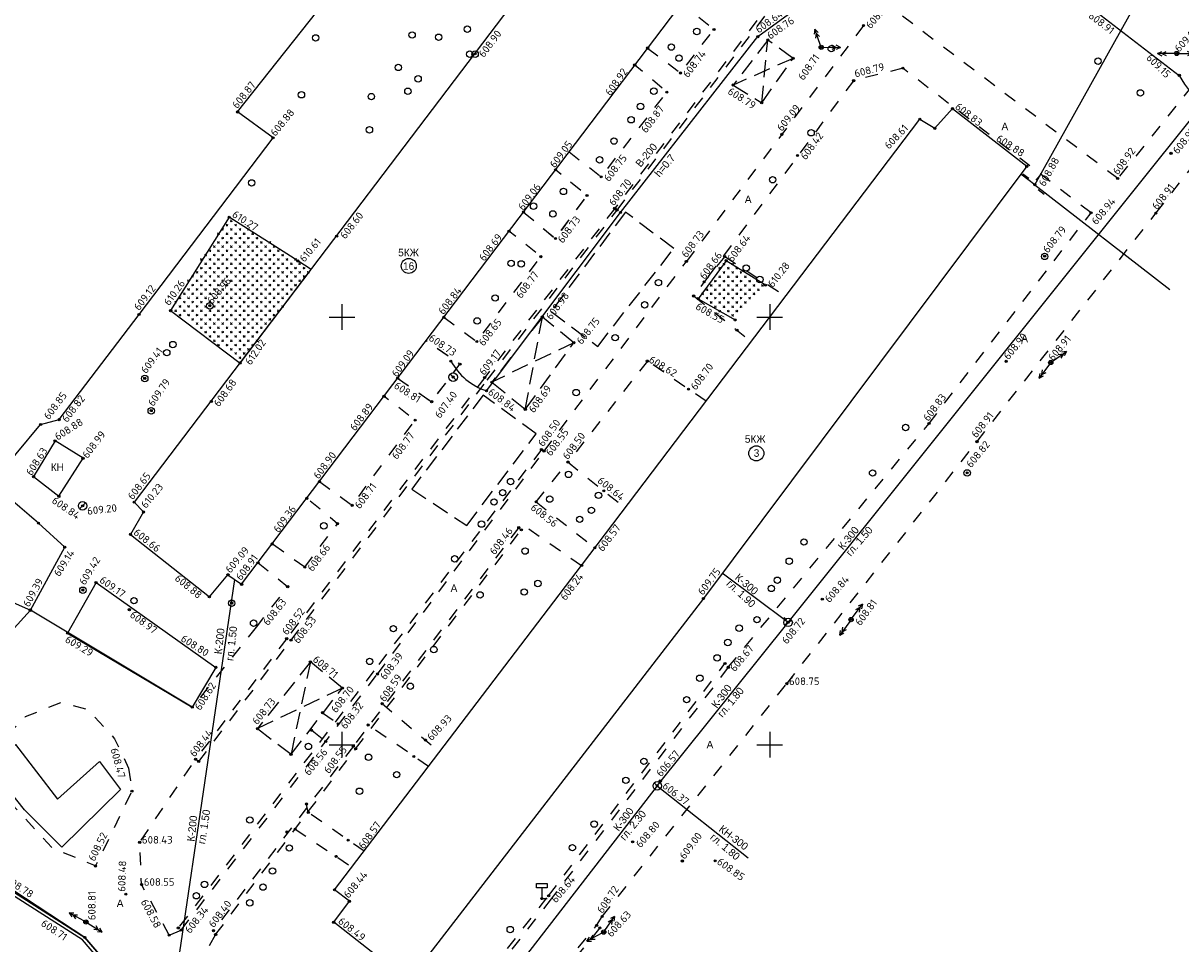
# Model space of a CAD drawing. Header units: metres. Extents: x 550378 to 551400, y 4595394 to 4596257.
# Tile 6 of 43: x 550513 to 550648, y 4595527 to 4595634. Entities that reach past the tile are written whole.
import ezdxf

# ---------------------------------------------------------------- set-up
doc = ezdxf.new("R2010")
doc.units = ezdxf.units.M
doc.header["$PDMODE"] = 32
doc.header["$PDSIZE"] = 0.25
doc.linetypes.add('Д_ТРОТ_ТРУБА', pattern=[3, 1.5, -1.5])
doc.linetypes.add('НАВЕС_ОПОРЫ', pattern=[3, 2, -1])
for name, color, linetype in [('(001) Сетка', 92, 'Continuous'), ('(003) Пункты', 7, 'Continuous'), ('(007) Здания', 7, 'Continuous'), ('(011) Колодцы', 7, 'Continuous'), ('(016) Кабель', 1, 'Continuous'), ('(017) Канализация', 32, 'KANALIS_K_1'), ('(020) Теплотрасса', 7, 'ИК_Теплотраса -------т--------'), ('(022) Возд. Линии', 7, 'Continuous'), ('(025) Дорога', 7, 'Continuous'), ('(026) Д_знаки', 7, 'Continuous'), ('(036) Растительность', 7, 'Continuous'), ('(038) Деревья', 7, 'Continuous'), ('daroga', 6, 'Continuous')]:
    doc.layers.add(name, color=color, linetype=linetype)
doc.styles.add('BM-431', font='txt')
doc.styles.add('D-431', font='txt')
doc.styles.add('P-131', font='txt')
doc.styles.add('S', font='txtwr', dxfattribs={"oblique": 15})
doc.styles.get("Standard").update_dxf_attribs({"font": 'simplex.shx'})
doc.linetypes.add('GAZ_VOZDUSH', pattern='A,1,-2,["~",Standard,S=3,R=0,X=-1.5,Y=-1.5],-1,10', length=14)
doc.linetypes.add('KANALIS_K', pattern='A,1,["<",Standard,S=1.8,R=0,X=-0.9,Y=-0.9],3,-1,["К",Standard,S=1.8,R=0,X=-0.9,Y=-0.9],-1,10', length=16)
doc.linetypes.add('KANALIS_K_1', pattern='A,1,[">",Standard,S=1.8,R=0,X=-0.9,Y=-0.9],3,-1,["К",Standard,S=1.8,R=0,X=-0.9,Y=-0.9],-1,10', length=16)
doc.linetypes.add('KANALIS_KN', pattern='A,1,["<",Standard,S=1.8,R=0,X=-0.9,Y=-0.9],3,-1,["КН",Standard,S=1.8,R=0,X=-0.9,Y=-0.9],-3,10', length=18)
doc.linetypes.add('ИК_Теплотраса -------т--------', pattern='A,9,-0.6,["Т",Standard,S=1.2,R=0,X=0,Y=-0.6],-1.2', length=10.8)
doc.linetypes.add('ИК_Э_КАБ_НН', pattern='A,8,-2,["<",Standard,S=1,R=0,X=0,Y=-0.5],8,[">",Standard,S=1,R=0,X=-0.5,Y=-0.5],-2', length=20)
doc.linetypes.add('ОГРАДА_ГЛИН', pattern='A,4,["|",Standard,S=0.8,R=0,X=0,Y=-0.8],0.5,["|",Standard,S=0.8,R=0,X=0,Y=-0.8],3.5', length=8)

# ---------------------------------------------------------------- blocks, each defined once
blk = doc.blocks.new('1_416')
at = {"linetype": 'Continuous', "lineweight": 0}
h = blk.add_hatch(color=7, dxfattribs=at)
edge = h.paths.add_edge_path()
edge.add_arc((-0.4, 0.19), 0.075, 0, 360)
h = blk.add_hatch(color=7, dxfattribs=at)
edge = h.paths.add_edge_path()
edge.add_arc((0.45, 0.19), 0.075, 0, 360)
at = {"color": 7, "linetype": 'Continuous', "lineweight": 0, "flags": 128}
blk.add_lwpolyline([(-0.48, 1.12), (0.02, 0.12), (0.52, 1.12)], dxfattribs=at)
at = {"color": 7, "linetype": 'Continuous', "lineweight": 0}
for centre in [(-0.4, 0.19), (0.45, 0.19)]:
    blk.add_circle(centre, 0.075, dxfattribs=at)
blk = doc.blocks.new('I01171')
blk.add_line((-0.722283, 0.697501), (0.702286, -0.69785))
blk.add_circle((0, 0), 1)
at = {"color": 4, "style": 'S', "oblique": 15}
blk.add_attdef('Z', (1.616431, -1.093486), '', height=2, dxfattribs=at)
blk = doc.blocks.new('d')
at = {"layer": '(038) Деревья'}
blk.add_ellipse((0, 0), major_axis=(0.265, 0.265), ratio=1, start_param=5.497787, end_param=11.780972, dxfattribs=at)
blk = doc.blocks.new('strela1')
at = {"layer": '(022) Возд. Линии'}
for p, q in [((-2, 0), (-1.5, 0.25)), ((0, 0), (-2, 0)), ((-2, 0), (-1.5, -0.25)), ((-1.5, 0), (-1, 0.25)), ((-1.5, 0), (-1, -0.25))]:
    blk.add_line(p, q, dxfattribs=at)
blk = doc.blocks.new('strela2')
at = {"layer": '(022) Возд. Линии'}
for p, q in [((0, 0), (2, 0)), ((1.5, 0), (1, 0.25)), ((1.5, 0), (1, -0.25)), ((2, 0), (1.5, 0.25)), ((2, 0), (1.5, -0.25))]:
    blk.add_line(p, q, dxfattribs=at)
blk = doc.blocks.new('STOLB')
at = {"layer": '(022) Возд. Линии'}
blk.add_circle((0, 0), 0.25, dxfattribs=at)
blk = doc.blocks.new('I02060')
at = {"linetype": 'Continuous'}
blk.add_lwpolyline([(-1.25, 3.5), (1.25, 3.5), (1.25, 2.5), (-1.25, 2.5)], close=True, dxfattribs=at)
blk.add_lwpolyline([(0, 2.5), (0, 0), (1.25, 0)], dxfattribs=at)
at = {"color": 4, "style": 'S', "oblique": 15}
blk.add_attdef('Z', (1.979268, -0.203592), '', height=2, dxfattribs=at)
blk = doc.blocks.new('I01176')
blk.add_line((-0.71, -0.71), (0.71, 0.71))
blk.add_circle((0, 0), 1)
at = {"color": 4, "style": 'S', "oblique": 15}
blk.add_attdef('Z', (1.293046, -1.325756), '', height=2, dxfattribs=at)

msp = doc.modelspace()

# ---------------------------------------------------------------- linework, layer by layer
at = {"layer": '(001) Сетка'}
for p, q in [((550550, 4595601.5), (550550, 4595598.5)), ((550600, 4595601.5), (550600, 4595598.5)), ((550548.5, 4595600), (550551.5, 4595600)), ((550598.5, 4595600), (550601.5, 4595600)), ((550550, 4595551.5), (550550, 4595548.5)), ((550600, 4595551.5), (550600, 4595548.5)), ((550548.5, 4595550), (550551.5, 4595550)), ((550598.5, 4595550), (550601.5, 4595550))]:
    msp.add_line(p, q, dxfattribs=at)
at = {"layer": '(003) Пункты', "color": 7}
for p in [(550593.47, 4595633.62, 608.91), (550610.95, 4595634.08, 608.75), (550598.59, 4595632.78, 608.64), (550599.76, 4595632.38, 608.76), (550585.72, 4595631.45), (550606.01, 4595631.53, 608.72), (550565.56, 4595630.76, 608.9), (550602.72, 4595630.24, 608.71), (550647.55, 4595630.81, 609.1), (550584.21, 4595629.46, 608.92), (550589.56, 4595628.53, 608.74), (550615.54, 4595629.09, 608.79), (550647.85, 4595628.25, 609.15), (550595.72, 4595627.12, 608.79), (550609.79, 4595627.63, 608.79), (550587.97, 4595626.29, 608.87), (550599.05, 4595625.04, 608.76), (550621.34, 4595624.36, 608.83), (550537.81, 4595623.97, 608.87), (550617.52, 4595623.13, 608.61), (550619.28, 4595622.06, 608.82), (550541.95, 4595620.95, 608.88), (550601.4, 4595621.35, 609.09), (550603.24, 4595618.89, 608.42), (550646.88, 4595619.14, 608.95), (550630.02, 4595617.62, 608.88), (550574.95, 4595617.21), (550580.3, 4595616.39, 608.75), (550640.65, 4595616.2, 608.92), (550630.96, 4595615.47, 608.88), (550578.64, 4595614.2, 608.91), (550571.21, 4595612.27), (550581.87, 4595612.7, 608.7), (550582.15, 4595612.51, 608.65), (550582.55, 4595612.22, 608.67), (550637.53, 4595612.18, 608.94), (550645.11, 4595612.14, 608.91), (550536.82, 4595611.67, 610.27), (550549.39, 4595609.46, 608.6), (550569.52, 4595610.04), (550574.95, 4595609.18, 608.73), (550544.84, 4595606.55, 610.61), (550573.25, 4595607.05, 608.77), (550594.73, 4595607.08, 608.66), (550594.9, 4595606.58, 608.64), (550632.11, 4595607.11, 608.79), (550590.25, 4595606.5, 608.73), (550592.33, 4595604.12, 608.65), (550591.1, 4595602.46, 608.63), (550599.49, 4595603.72, 610.28), (550534.56, 4595601.33, 608.96), (550591.62, 4595602.14, 608.55), (550526.29, 4595600.29, 609.12), (550529.98, 4595600.75, 610.26), (550561.9, 4595599.97, 608.84), (550573.42, 4595600, 608.98), (550595.95, 4595599.66, 611.22), (550596.16, 4595598.47, 608.59), (550565.76, 4595597.13, 608.65), (550577.1, 4595597, 608.75), (550538.1, 4595594.62, 612.02), (550562.73, 4595594.84, 608.77), (550563.79, 4595594.49, 608.74), (550585.69, 4595594.85, 608.62), (550627.61, 4595594.82, 608.9), (550632.82, 4595594.68, 608.91), (550563, 4595592.99, 607.4), (550526.96, 4595592.83, 609.41), (550556.51, 4595592.85, 609.09), (550566.68, 4595592.93, 609.16), (550567.52, 4595592.39, 609.25), (550554.91, 4595590.73, 608.89), (550566.9, 4595591.37, 608.84), (550590.49, 4595591.57, 608.7), (550527.72, 4595589.06, 609.79), (550534.74, 4595590.13, 608.68), (550560.48, 4595590.1, 608.81), (550571.43, 4595589.2, 608.69), (550516.96, 4595588, 608.82), (550558.55, 4595587.95, 608.77), (550514.79, 4595587.44, 608.85), (550618.6, 4595587.55, 608.84), (550516.48, 4595585.53, 608.88), (550624.21, 4595585.43, 608.91), (550573.31, 4595584.51, 608.5), (550573.62, 4595584.33, 608.55), (550519.75, 4595583.48, 608.99), (550576.42, 4595583.04, 608.5), (550513.97, 4595581.34, 608.63), (550623.06, 4595581.79, 608.82), (550547.38, 4595580.76, 608.9), (550580.61, 4595579.68, 608.64), (550516.93, 4595579.04, 608.84), (550525.73, 4595578.35, 608.65), (550545.89, 4595578.81, 609.36), (550572.69, 4595578.39, 608.56), (550519.7, 4595577.93, 609.2), (550526.81, 4595577.21, 610.23), (550551.2, 4595577.99, 608.71), (550514.55, 4595575.9, 609.06), (550549.49, 4595575.84, 608.58), (550525.3, 4595574.59, 608.66), (550570.66, 4595575.38, 608.46), (550570.97, 4595575.12, 608.53), (550517.61, 4595573.09, 609.14), (550541.85, 4595573.47), (550579.56, 4595573.02, 608.57), (550540.2, 4595571.27, 608.89), (550545.66, 4595570.76, 608.66), (550578.01, 4595570.95, 608.24), (550521.27, 4595568.96, 609.17), (550536.68, 4595569.87, 609.09), (550538.28, 4595568.75, 608.91), (550519.73, 4595568.08, 609.42), (550543.66, 4595568.47, 608.63), (550534.51, 4595567.28, 608.88), (550537.12, 4595566.57, 608.98), (550592.24, 4595567.09, 609.75), (550606.13, 4595567.01, 608.84), (550513.59, 4595565.71, 609.39), (550513.6, 4595565.74, 609.45), (550525.16, 4595565.79, 608.97), (550609.49, 4595564.63, 608.81), (550602.13, 4595564.31, 610.13), (550602.13, 4595564.3, 608.73), (550517.93, 4595563.04, 609.29), (550543.55, 4595562.4, 608.52), (550544.05, 4595562.23, 608.53), (550546.31, 4595559.68, 608.71), (550594.76, 4595559.49, 608.68), (550535.27, 4595559.04, 608.8), (550554.15, 4595558.26, 608.39), (550595.15, 4595559.05, 608.67), (550550.05, 4595556.62, 608.7), (550601.98, 4595557.13, 608.75), (550532.51, 4595554.39, 608.62), (550554.7, 4595554.8, 608.59), (550547.74, 4595553.74, 608.55), (550549.56, 4595552.44, 608.32), (550540.14, 4595551.88, 608.73), (550546.45, 4595551.69, 608.76), (550553.07, 4595552.3, 608.28), (550548.11, 4595550.38, 608.56), (550551.34, 4595549.83, 608.55), (550559.77, 4595550.54, 608.93), (550544.05, 4595548.88, 608.66), (550551.6, 4595549.51, 608.53), (550558.41, 4595548.63, 608.73), (550532.9, 4595548.3, 608.45), (550533.26, 4595548.03, 608.44), (550587.2, 4595545.75, 606.57), (550525.46, 4595544.57, 608.47), (550586.84, 4595545.19, 607.08), (550545.86, 4595543.06, 608.51), (550546.07, 4595542.08, 608), (550543.59, 4595539.79, 608.42), (550544.54, 4595540.13, 608.53), (550526.37, 4595538.59, 608.43), (550550.73, 4595538.84, 608.57), (550583.97, 4595538.65, 608.8), (550549.32, 4595536.94, 608.56), (550589.78, 4595536.41, 609), (550593.61, 4595536.42, 608.85), (550521.21, 4595535.82, 608.52), (550526.59, 4595533.66, 608.55), (550524.74, 4595532.53, 608.48), (550549.14, 4595533.04, 608.06), (550574.15, 4595532.34, 608.64), (550550.87, 4595531.69, 608.44), (550573.36, 4595532.01, 608.78), (550580.41, 4595529.91, 608.72), (550520.08, 4595529.27, 608.81), (550530.89, 4595528.58, 608.34), (550531.21, 4595528.32, 608.34), (550534.99, 4595528.26, 608.39), (550549.04, 4595529.24, 608.49), (550579.76, 4595528.86, 608.66), (550580.14, 4595528.58, 608.54), (550580.59, 4595528.09, 608.63), (550519.96, 4595527.47, 608.71), (550529.82, 4595527.74, 608.58), (550535.24, 4595527.8, 608.4)]:
    msp.add_point(p, dxfattribs=at)
at = {"layer": '(007) Здания', "linetype": 'ОГРАДА_ГЛИН', "ltscale": 0.4, "flags": 128}
for points in [[(550489.23, 4595560.26), (550489.55, 4595560.75), (550495.63, 4595562.22), (550499.35, 4595564.09), (550504.99, 4595570.36), (550506.36, 4595568.94), (550513.59, 4595565.71), (550517.61, 4595573.09), (550514.55, 4595575.9), (550509.04, 4595580.56), (550514.79, 4595587.44), (550516.96, 4595588), (550526.29, 4595600.29), (550541.95, 4595620.95), (550537.81, 4595623.97), (550549.02, 4595638.19), (550555.47, 4595647.13), (550565.48, 4595658.94), (550570.09, 4595664.64), (550566.45, 4595666.94), (550561.72, 4595669.94), (550564.63, 4595675.54), (550565.65, 4595677.52), (550564.43, 4595679.31), (550562.69, 4595680.58), (550572.43, 4595694.65), (550588.64, 4595716.77), (550566.26, 4595732.82), (550552.53, 4595714.15), (550534.67, 4595690.38), (550522.43, 4595673.29)], [(550503.13, 4595451.78), (550502.96, 4595452.15), (550545.85, 4595471.18), (550547.16, 4595475.04), (550529.16, 4595515.72), (550526.43, 4595515.5), (550523.57, 4595519.35), (550524.62, 4595521.38), (550519.69, 4595527.17), (550495.06, 4595542.9), (550452.52, 4595571.32), (550447.38, 4595564.37), (550448.88, 4595563.33), (550449.5, 4595562.83), (550430.02, 4595538.89), (550415.69, 4595497.04), (550390.76, 4595424.94), (550390.51, 4595420.1), (550397.84, 4595405.12), (550468.31, 4595436.63), (550502.96, 4595452.15)]]:
    msp.add_lwpolyline(points, dxfattribs=at)
at = {"layer": '(007) Здания', "flags": 128}
for points in [[(550580.54, 4595650.66), (550525.73, 4595578.35), (550526.81, 4595577.21), (550525.3, 4595574.59), (550534.51, 4595567.28), (550536.68, 4595569.87), (550538.28, 4595568.75), (550593.02, 4595641.1), (550591.36, 4595642.4), (550593.22, 4595644.96), (550584.04, 4595652.15), (550582.1, 4595649.59)], [(550549.04, 4595529.24), (550550.87, 4595531.69), (550549.14, 4595533.04), (550578.01, 4595570.95), (550617.52, 4595623.13), (550619.28, 4595622.06), (550621.34, 4595624.36), (550630.02, 4595617.62), (550592.24, 4595567.09), (550557.77, 4595522.41)], [(550513.97, 4595581.34), (550516.93, 4595579.04), (550519.75, 4595583.48), (550516.48, 4595585.53)], [(550508.69, 4595547.65), (550511.86, 4595550.03), (550516.75, 4595543.62), (550521.68, 4595548.04), (550524.14, 4595544.75), (550517.26, 4595538.03), (550512.91, 4595542.37)]]:
    msp.add_lwpolyline(points, close=True, dxfattribs=at)
at = {"layer": '(007) Здания', "linetype": 'НАВЕС_ОПОРЫ', "flags": 128}
for points in [[(550599.76, 4595632.38), (550595.72, 4595627.12)], [(550602.72, 4595630.24), (550599.76, 4595632.38)], [(550599.05, 4595625.04), (550602.72, 4595630.24)], [(550595.72, 4595627.12), (550599.05, 4595625.04)], [(550573.42, 4595600), (550567.52, 4595592.39)], [(550577.1, 4595597), (550573.42, 4595600)], [(550571.43, 4595589.2), (550577.1, 4595597)], [(550567.52, 4595592.39), (550571.43, 4595589.2)], [(550546.31, 4595559.68), (550540.14, 4595551.88)], [(550550.05, 4595556.62), (550546.31, 4595559.68)], [(550544.05, 4595548.88), (550550.05, 4595556.62)], [(550540.14, 4595551.88), (550544.05, 4595548.88)]]:
    msp.add_lwpolyline(points, dxfattribs=at)
at = {"layer": '(007) Здания', "linetype": 'НАВЕС_ОПОРЫ'}
for points in [[(550599.05, 4595625.04), (550599.76, 4595632.38)], [(550602.72, 4595630.24), (550595.72, 4595627.12)], [(550571.43, 4595589.2), (550573.42, 4595600)], [(550577.1, 4595597), (550567.52, 4595592.4)], [(550546.31, 4595559.68), (550544.05, 4595548.88)], [(550550.05, 4595556.62), (550540.14, 4595551.88)]]:
    msp.add_lwpolyline(points, dxfattribs=at)
for points in [[(550574.43, 4595600.64), (550579.89, 4595596.56), (550588.78, 4595608.02), (550583.12, 4595612.26)], [(550558.15, 4595579.87), (550564.59, 4595575.64), (550572.7, 4595586.35), (550566.5, 4595590.85)]]:
    msp.add_lwpolyline(points, close=True, dxfattribs=at)
at = {"layer": '(007) Здания', "linetype": 'ByBlock'}
for points in [[(550525.1, 4595521.44), (550519.96, 4595527.47), (550510.31, 4595533.8), (550498.65, 4595541.23), (550491.91, 4595545.24), (550452.42, 4595571.86)], [(550519.96, 4595527.47), (550510.31, 4595533.8), (550498.65, 4595541.23)]]:
    msp.add_lwpolyline(points, dxfattribs=at)
at = {"layer": '(007) Здания', "flags": 128}
for points in [[(550521.27, 4595568.96), (550517.93, 4595563.04), (550532.51, 4595554.39)], [(550521.27, 4595568.96), (550535.27, 4595559.04)], [(550513.6, 4595565.74), (550505.55, 4595556.9), (550500.17, 4595552.28), (550495.28, 4595557.62)], [(550535.27, 4595559.04), (550532.51, 4595554.39)], [(550495.28, 4595543.24), (550519.96, 4595527.47), (550525.1, 4595521.44), (550524.04, 4595519.39), (550526.62, 4595515.92), (550529.41, 4595516.14), (550547.59, 4595475.06), (550546.17, 4595470.89), (550468.12, 4595436.11)]]:
    msp.add_lwpolyline(points, dxfattribs=at)
at = {"layer": '(007) Здания'}
for centre in [(550557.81, 4595605.97), (550598.42, 4595584.06)]:
    msp.add_circle(centre, 0.88, dxfattribs=at)
at = {"layer": '(016) Кабель', "linetype": 'ИК_Э_КАБ_НН', "flags": 128}
for points in [[(550630.96, 4595615.47), (550649.45, 4595648.67)], [(550630.96, 4595615.47), (550629.32, 4595616.69)], [(550630.96, 4595615.47), (550646.73, 4595603.22)]]:
    msp.add_lwpolyline(points, dxfattribs=at)
at = {"layer": '(017) Канализация', "linetype": 'KANALIS_K', "flags": 128}
for points in [[(550602.13, 4595564.3), (550672.56, 4595652.37), (550720.73, 4595709.95), (550741.77, 4595744.58), (550752.06, 4595737.62), (550769.2, 4595717.92), (550783.99, 4595722.42)], [(550530.86, 4595524.42), (550537.48, 4595569.31)], [(550586.84, 4595545.2), (550602.13, 4595564.3), (550594.44, 4595570.04)], [(550586.84, 4595545.2), (550542.2, 4595487.43)]]:
    msp.add_lwpolyline(points, dxfattribs=at)
at = {"layer": '(017) Канализация', "linetype": 'KANALIS_KN', "flags": 128}
msp.add_lwpolyline([(550586.84, 4595545.2), (550597.47, 4595536.78)], dxfattribs=at)
at = {"layer": '(020) Теплотрасса', "linetype": 'GAZ_VOZDUSH', "flags": 128}
msp.add_lwpolyline([(550562.73, 4595594.84, 0.187339), (550566.9, 4595591.37), (550582.55, 4595612.22), (550598.59, 4595632.78), (550603.88, 4595636.64, 0.183979), (550608.21, 4595642.46), (550614.17, 4595640.73), (550618.74, 4595638.33), (550618.74, 4595638.33), (550625.21, 4595645.42), (550637.72, 4595636.03), (550647.85, 4595628.25, 0.230069), (550655.1, 4595622.76), (550657.56, 4595621.11), (550673.32, 4595640.32), (550683.34, 4595652.6, 0.226091), (550687.43, 4595658.29), (550703.01, 4595679.33), (550723.09, 4595706.54), (550742.75, 4595733.08)], format="xyb", dxfattribs=at)
at = {"layer": '(025) Дорога', "linetype": 'Д_ТРОТ_ТРУБА', "flags": 128}
for points in [[(550640.65, 4595616.2), (550602.14, 4595645.25)], [(550600.29, 4595637.04), (550581.87, 4595612.7)], [(550582.15, 4595612.51), (550600.62, 4595636.73)], [(550585.72, 4595631.45), (550589.56, 4595628.53), (550593.47, 4595633.62), (550589.64, 4595636.63)], [(550610.95, 4595634.08), (550590.25, 4595606.5)], [(550653.08, 4595631.68), (550640.65, 4595616.2)], [(550645.11, 4595612.14), (550659.72, 4595630.79)], [(550576.54, 4595619.31), (550580.3, 4595616.39), (550587.97, 4595626.29), (550584.21, 4595629.46)], [(550615.54, 4595629.09), (550609.79, 4595627.63)], [(550637.53, 4595612.18), (550615.54, 4595629.09)], [(550609.79, 4595627.63), (550592.33, 4595604.12)], [(550571.21, 4595612.27), (550574.95, 4595609.18), (550578.64, 4595614.2), (550574.95, 4595617.21)], [(550571.27, 4595612.22), (550574.95, 4595609.18), (550578.64, 4595614.2), (550574.95, 4595617.21)], [(550581.87, 4595612.7), (550566.68, 4595592.93)], [(550566.98, 4595592.62), (550582.15, 4595612.51)], [(550618.6, 4595587.55), (550637.53, 4595612.18)], [(550624.21, 4595585.43), (550645.11, 4595612.14)], [(550561.9, 4595599.97), (550565.76, 4595597.13), (550573.25, 4595607.05), (550569.52, 4595610.04)], [(550594.73, 4595607.08), (550592.33, 4595604.12), (550591.1, 4595602.46), (550597.84, 4595597.14)], [(550594.73, 4595607.08), (550601.83, 4595602.42)], [(550573.62, 4595584.33), (550590.25, 4595606.5)], [(550556.51, 4595592.85), (550560.48, 4595590.1), (550563.79, 4595594.49), (550559.83, 4595597.23)], [(550556.56, 4595592.82), (550560.48, 4595590.1), (550563.79, 4595594.49), (550559.83, 4595597.23)], [(550585.69, 4595594.85), (550576.42, 4595583.04), (550583.1, 4595577.68)], [(550592.55, 4595590.16), (550585.69, 4595594.85)], [(550566.68, 4595592.93), (550543.55, 4595562.4)], [(550544.05, 4595562.23), (550566.98, 4595592.62)], [(550547.38, 4595580.77), (550551.2, 4595577.99), (550558.55, 4595587.95), (550554.91, 4595590.73)], [(550595.15, 4595559.05), (550618.6, 4595587.55)], [(550601.98, 4595557.13), (550624.21, 4595585.43)], [(550573.31, 4595584.51), (550553.73, 4595558.62)], [(550554.15, 4595558.26), (550573.62, 4595584.33)], [(550572.69, 4595578.39), (550576.42, 4595583.04)], [(550545.66, 4595570.76), (550549.49, 4595575.84), (550549.49, 4595575.84), (550545.89, 4595578.81)], [(550572.69, 4595578.39), (550579.57, 4595573.01)], [(550577.99, 4595570.93), (550571.36, 4595575.54), (550570.66, 4595575.38)], [(550570.66, 4595575.38), (550551.34, 4595549.83)], [(550551.6, 4595549.51), (550570.97, 4595575.12)], [(550545.66, 4595570.76), (550541.85, 4595573.47)], [(550540.2, 4595571.27), (550543.66, 4595568.47), (550539.96, 4595563.75)], [(550539.96, 4595563.75), (550532.51, 4595554.39)], [(550543.55, 4595562.4), (550532.9, 4595548.3)], [(550533.26, 4595548.03), (550544.05, 4595562.23)], [(550574.15, 4595532.34), (550594.76, 4595559.49)], [(550553.73, 4595558.62), (550530.89, 4595528.58)], [(550531.21, 4595528.32), (550554.15, 4595558.26)], [(550595.15, 4595559.05), (550574.46, 4595532)], [(550580.41, 4595529.91), (550601.98, 4595557.13)], [(550554.7, 4595554.8), (550561.41, 4595549.16)], [(550547.74, 4595553.74), (550549.22, 4595552.69)], [(550547.71, 4595550.7), (550546.31, 4595551.8)], [(550560.12, 4595547.46), (550553.07, 4595552.3)], [(550551.34, 4595549.83), (550534.99, 4595528.26)], [(550535.24, 4595527.8), (550551.6, 4595549.51)], [(550529.82, 4595527.74), (550526.59, 4595533.66), (550526.37, 4595538.59), (550532.9, 4595548.3)], [(550533.26, 4595548.03), (550532.89, 4595548.28)], [(550546.07, 4595542.08), (550545.86, 4595543.06)], [(550552.58, 4595537.56), (550546.07, 4595542.08)], [(550544.54, 4595540.13), (550551.17, 4595535.71)], [(550554.62, 4595507.23), (550574.15, 4595532.34)], [(550574.46, 4595532), (550554.86, 4595506.84)], [(550529.82, 4595527.74), (550531.21, 4595528.32)], [(550552.75, 4595496.17), (550579.76, 4595528.86)], [(550580.14, 4595528.58), (550553.46, 4595496.11)], [(550535.24, 4595527.8), (550532.45, 4595523.01), (550536.5, 4595515.98), (550546.55, 4595497.73)]]:
    msp.add_lwpolyline(points, dxfattribs=at)
msp.add_lwpolyline([(550525.08, 4595547.26), (550525.46, 4595544.57), (550521.21, 4595535.82), (550516.13, 4595537.92), (550507.33, 4595547.53), (550513.03, 4595553.28), (550517.22, 4595554.96), (550520.31, 4595554.14), (550523.44, 4595550.7), (550525.08, 4595547.26)], close=True, dxfattribs=at)
at = {"linetype": 'ByBlock', "flags": 128}
for points in [[(550630.27, 4595616.2), (550629.57, 4595616.7)], [(550631.11, 4595615.98), (550631.57, 4595616.56)], [(550631.36, 4595614.92), (550632.07, 4595614.38)], [(550601.95, 4595564.57), (550601.66, 4595564.87)]]:
    msp.add_lwpolyline(points, dxfattribs=at)
msp.add_lwpolyline([(550529.98, 4595600.75), (550538.1, 4595594.62), (550546.42, 4595605.54), (550544.84, 4595606.55), (550536.82, 4595611.67)], close=True)
msp.add_lwpolyline([(550599.49, 4595603.72), (550594.9, 4595606.58), (550591.62, 4595602.14), (550595.95, 4595599.66)])
at = {"layer": 'daroga', "flags": 128}
for points in [[(550573.62, 4595584.33), (550573.62, 4595584.33)], [(550579.76, 4595528.86), (550580.41, 4595529.91)]]:
    msp.add_lwpolyline(points, dxfattribs=at)
at = {"layer": 'daroga', "color": 0, "flags": 128}
msp.add_lwpolyline([(550532.51, 4595554.39), (550513.6, 4595565.74)], dxfattribs=at)

# ---------------------------------------------------------------- block references
at = {"layer": '(011) Колодцы', "color": 30, "true_color": 0xf8991e, "xscale": 0.5, "yscale": 0.5, "zscale": 0.5}
for p in [(550562.99, 4595592.98, 1215.85), (550586.85, 4595545.19, 607.08)]:
    msp.add_blockref('I01171', p, dxfattribs=at)
at = {"layer": '(011) Колодцы', "xscale": 0.5, "yscale": 0.5, "zscale": 0.5}
msp.add_blockref('I01176', (550519.7, 4595577.93, 609.2), dxfattribs=at)
at = {"layer": '(011) Колодцы', "color": 30, "true_color": 0xf8991e, "xscale": 0.4999999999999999, "yscale": 0.4999999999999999, "zscale": 0.4999999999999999, "rotation": 78.81957851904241}
msp.add_blockref('I01171', (550602.13, 4595564.3, 608.61), dxfattribs=at)
at = {"layer": '(022) Возд. Линии'}
for name, p, rotation in [('strela1', (550605.92, 4595631.76, 608.72), 289.8116452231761), ('strela2', (550606.25, 4595631.53, 608.72), 359.3861750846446), ('strela1', (550647.3, 4595630.81, 609.1), 0.2306659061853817), ('strela2', (550647.8, 4595630.81, 609.1), 359.3861750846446), ('strela2', (550633.03, 4595594.82, 608.91), 34.69752774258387), ('strela1', (550632.67, 4595594.48, 608.91), 53.87160319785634), ('strela2', (550609.64, 4595564.83, 608.81), 53.87160319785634), ('strela1', (550609.34, 4595564.42, 608.81), 53.87160319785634), ('strela1', (550519.86, 4595529.39, 608.81), 331.1540014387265), ('strela2', (550580.73, 4595528.29, 608.63), 55.31399179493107), ('strela2', (550520.3, 4595529.14, 608.81), 327.6481467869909), ('strela1', (550580.37, 4595527.97, 608.63), 27.78256436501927)]:
    msp.add_blockref(name, p, dxfattribs=dict(at, rotation=rotation))
for p in [(550606.01, 4595631.53, 608.72), (550647.55, 4595630.81, 609.1), (550632.82, 4595594.68, 608.91), (550609.49, 4595564.63, 608.81), (550520.08, 4595529.27, 608.81), (550580.59, 4595528.09, 608.63)]:
    msp.add_blockref('STOLB', p, dxfattribs=at)
at = {"layer": '(026) Д_знаки', "xscale": 0.5, "yscale": 0.5, "zscale": 0.5}
msp.add_blockref('I02060', (550573.36, 4595532.01, 608.78), dxfattribs=at)
at = {"layer": '(036) Растительность', "lineweight": 0, "xscale": 0.2, "yscale": 0.2}
for p in [(550536.57, 4595610.62), (550537.07, 4595611.12), (550537.57, 4595610.62), (550535.57, 4595609.62), (550536.07, 4595610.12), (550536.07, 4595609.12), (550536.57, 4595609.62), (550537.07, 4595610.12), (550537.07, 4595609.12), (550537.57, 4595609.62), (550538.07, 4595610.12), (550538.07, 4595609.12), (550538.57, 4595609.62), (550539.07, 4595610.12), (550539.07, 4595609.12), (550539.57, 4595609.62), (550540.07, 4595609.12), (550535.07, 4595608.12), (550535.57, 4595608.62), (550536.07, 4595608.12), (550536.57, 4595608.62), (550537.07, 4595608.12), (550537.57, 4595608.62), (550538.07, 4595608.12), (550538.57, 4595608.62), (550539.07, 4595608.12), (550539.57, 4595608.62), (550540.07, 4595608.12), (550540.57, 4595608.62), (550541.07, 4595608.12), (550541.57, 4595608.62), (550542.07, 4595608.12), (550533.57, 4595606.62), (550534.07, 4595607.12), (550534.57, 4595607.62), (550534.57, 4595606.62), (550535.07, 4595607.12), (550535.57, 4595607.62), (550535.57, 4595606.62), (550536.07, 4595607.12), (550536.57, 4595607.62), (550536.57, 4595606.62), (550537.07, 4595607.12), (550537.57, 4595607.62), (550537.57, 4595606.62), (550538.07, 4595607.12), (550538.57, 4595607.62), (550538.57, 4595606.62), (550539.07, 4595607.12), (550539.57, 4595607.62), (550539.57, 4595606.62), (550540.07, 4595607.12), (550540.57, 4595607.62), (550540.57, 4595606.62), (550541.07, 4595607.12), (550541.57, 4595607.62), (550541.57, 4595606.62), (550542.07, 4595607.12), (550542.57, 4595607.62), (550542.57, 4595606.62), (550543.07, 4595607.12), (550543.57, 4595606.62), (550544.57, 4595606.62), (550533.07, 4595605.12), (550533.57, 4595605.62), (550534.07, 4595606.12), (550534.07, 4595605.12), (550534.57, 4595605.62), (550535.07, 4595606.12), (550535.07, 4595605.12), (550535.57, 4595605.62), (550536.07, 4595606.12), (550536.07, 4595605.12), (550536.57, 4595605.62), (550537.07, 4595606.12), (550537.07, 4595605.12), (550537.57, 4595605.62), (550538.07, 4595606.12), (550538.07, 4595605.12), (550538.57, 4595605.62), (550539.07, 4595606.12), (550539.07, 4595605.12), (550539.57, 4595605.62), (550540.07, 4595606.12), (550540.07, 4595605.12), (550540.57, 4595605.62), (550541.07, 4595606.12), (550541.07, 4595605.12), (550541.57, 4595605.62), (550542.07, 4595606.12), (550542.07, 4595605.12), (550542.57, 4595605.62), (550543.07, 4595606.12), (550543.07, 4595605.12), (550543.57, 4595605.62), (550544.07, 4595606.12), (550544.07, 4595605.12), (550544.57, 4595605.62), (550545.07, 4595606.12), (550545.07, 4595605.12), (550545.57, 4595605.62), (550546.07, 4595605.12), (550594.14, 4595605.59), (550594.64, 4595606.09), (550594.64, 4595605.09), (550595.14, 4595605.59), (550595.64, 4595606.09), (550595.64, 4595605.09), (550596.14, 4595605.59), (550596.64, 4595605.09), (550532.07, 4595604.12), (550532.57, 4595604.62), (550533.07, 4595604.12), (550533.57, 4595604.62), (550534.07, 4595604.12), (550534.57, 4595604.62), (550535.07, 4595604.12), (550535.57, 4595604.62), (550536.07, 4595604.12), (550536.57, 4595604.62), (550537.07, 4595604.12), (550537.57, 4595604.62), (550538.07, 4595604.12), (550538.57, 4595604.62), (550539.07, 4595604.12), (550539.57, 4595604.62), (550540.07, 4595604.12), (550540.57, 4595604.62), (550541.07, 4595604.12), (550541.57, 4595604.62), (550542.07, 4595604.12), (550542.57, 4595604.62), (550543.07, 4595604.12), (550543.57, 4595604.62), (550544.07, 4595604.12), (550544.57, 4595604.62), (550545.07, 4595604.12), (550545.57, 4595604.62), (550593.64, 4595604.09), (550594.14, 4595604.59), (550594.64, 4595604.09), (550595.14, 4595604.59), (550595.64, 4595604.09), (550596.14, 4595604.59), (550596.64, 4595604.09), (550597.14, 4595604.59), (550597.64, 4595604.09), (550531.57, 4595602.62), (550532.07, 4595603.12), (550532.57, 4595603.62), (550532.57, 4595602.62), (550533.07, 4595603.12), (550533.57, 4595603.62), (550533.57, 4595602.62), (550534.07, 4595603.12), (550534.57, 4595603.62), (550534.57, 4595602.62), (550535.07, 4595603.12), (550535.57, 4595603.62), (550535.57, 4595602.62), (550536.07, 4595603.12), (550536.57, 4595603.62), (550536.57, 4595602.62), (550537.07, 4595603.12), (550537.57, 4595603.62), (550537.57, 4595602.62), (550538.07, 4595603.12), (550538.57, 4595603.62), (550538.57, 4595602.62), (550539.07, 4595603.12), (550539.57, 4595603.62), (550539.57, 4595602.62), (550540.07, 4595603.12), (550540.57, 4595603.62), (550540.57, 4595602.62), (550541.07, 4595603.12), (550541.57, 4595603.62), (550541.57, 4595602.62), (550542.07, 4595603.12), (550542.57, 4595603.62), (550542.57, 4595602.62), (550543.07, 4595603.12), (550543.57, 4595603.62), (550543.57, 4595602.62), (550544.07, 4595603.12), (550544.57, 4595603.62), (550592.14, 4595602.59), (550592.64, 4595603.09), (550593.14, 4595603.59), (550593.14, 4595602.59), (550593.64, 4595603.09), (550594.14, 4595603.59), (550594.14, 4595602.59), (550594.64, 4595603.09), (550595.14, 4595603.59), (550595.14, 4595602.59), (550595.64, 4595603.09), (550596.14, 4595603.59), (550596.14, 4595602.59), (550596.64, 4595603.09), (550597.14, 4595603.59), (550597.14, 4595602.59), (550597.64, 4595603.09), (550598.14, 4595603.59), (550598.14, 4595602.59), (550598.64, 4595603.09), (550599.14, 4595603.59), (550530.57, 4595601.62), (550531.07, 4595602.12), (550531.07, 4595601.12), (550531.57, 4595601.62), (550532.07, 4595602.12), (550532.07, 4595601.12), (550532.57, 4595601.62), (550533.07, 4595602.12), (550533.07, 4595601.12), (550533.57, 4595601.62), (550534.07, 4595602.12), (550534.07, 4595601.12), (550534.57, 4595601.62), (550535.07, 4595602.12), (550535.07, 4595601.12), (550535.57, 4595601.62), (550536.07, 4595602.12), (550536.07, 4595601.12), (550536.57, 4595601.62), (550537.07, 4595602.12), (550537.07, 4595601.12), (550537.57, 4595601.62), (550538.07, 4595602.12), (550538.07, 4595601.12), (550538.57, 4595601.62), (550539.07, 4595602.12), (550539.07, 4595601.12), (550539.57, 4595601.62), (550540.07, 4595602.12), (550540.07, 4595601.12), (550540.57, 4595601.62), (550541.07, 4595602.12), (550541.07, 4595601.12), (550541.57, 4595601.62), (550542.07, 4595602.12), (550542.07, 4595601.12), (550542.57, 4595601.62), (550543.07, 4595602.12), (550543.07, 4595601.12), (550592.64, 4595602.09), (550593.14, 4595601.59), (550593.64, 4595602.09), (550593.64, 4595601.09), (550594.14, 4595601.59), (550594.64, 4595602.09), (550594.64, 4595601.09), (550595.14, 4595601.59), (550595.64, 4595602.09), (550595.64, 4595601.09), (550596.14, 4595601.59), (550596.64, 4595602.09), (550596.64, 4595601.09), (550597.14, 4595601.59), (550597.64, 4595602.09), (550530.57, 4595600.62), (550531.07, 4595600.12), (550531.57, 4595600.62), (550532.07, 4595600.12), (550532.57, 4595600.62), (550533.07, 4595600.12), (550533.57, 4595600.62), (550534.07, 4595600.12), (550534.57, 4595600.62), (550535.07, 4595600.12), (550535.57, 4595600.62), (550536.07, 4595600.12), (550536.57, 4595600.62), (550537.07, 4595600.12), (550537.57, 4595600.62), (550538.07, 4595600.12), (550538.57, 4595600.62), (550539.07, 4595600.12), (550539.57, 4595600.62), (550540.07, 4595600.12), (550540.57, 4595600.62), (550541.07, 4595600.12), (550541.57, 4595600.62), (550542.07, 4595600.12), (550542.57, 4595600.62), (550594.14, 4595600.59), (550595.14, 4595600.59), (550595.64, 4595600.09), (550596.14, 4595600.59), (550532.57, 4595599.62), (550533.07, 4595599.12), (550533.57, 4595599.62), (550533.57, 4595598.62), (550534.07, 4595599.12), (550534.57, 4595599.62), (550534.57, 4595598.62), (550535.07, 4595599.12), (550535.57, 4595599.62), (550535.57, 4595598.62), (550536.07, 4595599.12), (550536.57, 4595599.62), (550536.57, 4595598.62), (550537.07, 4595599.12), (550537.57, 4595599.62), (550537.57, 4595598.62), (550538.07, 4595599.12), (550538.57, 4595599.62), (550538.57, 4595598.62), (550539.07, 4595599.12), (550539.57, 4595599.62), (550539.57, 4595598.62), (550540.07, 4595599.12), (550540.57, 4595599.62), (550540.57, 4595598.62), (550541.07, 4595599.12), (550541.57, 4595599.62), (550534.07, 4595598.12), (550534.57, 4595597.62), (550535.07, 4595598.12), (550535.07, 4595597.12), (550535.57, 4595597.62), (550536.07, 4595598.12), (550536.07, 4595597.12), (550536.57, 4595597.62), (550537.07, 4595598.12), (550537.07, 4595597.12), (550537.57, 4595597.62), (550538.07, 4595598.12), (550538.07, 4595597.12), (550538.57, 4595597.62), (550539.07, 4595598.12), (550539.07, 4595597.12), (550539.57, 4595597.62), (550540.07, 4595598.12), (550540.07, 4595597.12), (550535.57, 4595596.62), (550536.57, 4595596.62), (550537.07, 4595596.12), (550537.57, 4595596.62), (550537.57, 4595595.62), (550538.07, 4595596.12), (550538.57, 4595596.62), (550538.57, 4595595.62), (550539.07, 4595596.12), (550539.57, 4595596.62), (550538.07, 4595595.12)]:
    msp.add_blockref('1_416', p, dxfattribs=at)
at = {"layer": '(038) Деревья', "linetype": 'Continuous'}
for p in [(550564.65, 4595633.65, 608.89), (550591.46, 4595633.38, 609.05), (550546.93, 4595632.63, 608.77), (550558.2, 4595632.97, 608.82), (550561.3, 4595632.71, 608.74), (550564.93, 4595630.73, 608.83), (550565.56, 4595630.73, 608.9), (550588.49, 4595631.56, 609.06), (550607.18, 4595631.37, 608.97), (550589.39, 4595630.27, 609.03), (550638.35, 4595629.91, 608.79), (550556.59, 4595629.18, 608.81), (550558.9, 4595627.85, 608.77), (550545.27, 4595625.98, 608.94), (550553.44, 4595625.77, 608.76), (550557.71, 4595626.39, 608.84), (550586.45, 4595626.4, 608.89), (550643.3, 4595626.2, 608.97), (550584.89, 4595624.62, 608.83), (550583.79, 4595623.06, 608.94), (550553.21, 4595621.88, 608.74), (550604.82, 4595621.54, 611.41), (550581.79, 4595620.57, 608.83), (550580.11, 4595618.38, 608.71), (550600.33, 4595616.05, 611.06), (550539.45, 4595615.68, 609.01), (550575.88, 4595614.68, 608.95), (550572.39, 4595612.96, 608.9), (550574.65, 4595612.05, 608.84), (550569.77, 4595606.28, 608.78), (550632.11, 4595607.08, 608.79), (550570.95, 4595606.21, 608.84), (550597.24, 4595605.73, 608.63), (550586.98, 4595604.02, 608.88), (550598.83, 4595604.39, 608.87), (550567.9, 4595602.22, 608.85), (550534.56, 4595601.3, 608.96), (550585.37, 4595601.42, 608.91), (550565.8, 4595599.54, 608.79), (550530.25, 4595596.78, 610.12), (550581.93, 4595597.59, 608.63), (550529.53, 4595595.83, 609.87), (550526.96, 4595592.81, 609.41), (550577.37, 4595591.17, 608.54), (550527.72, 4595589.03, 609.79), (550615.87, 4595587.08, 608.96), (550569.71, 4595580.76, 608.39), (550576.48, 4595581.6, 608.63), (550612.01, 4595581.76, 608.89), (550623.06, 4595581.77, 608.82), (550568.78, 4595579.47, 608.56), (550567.77, 4595578.37, 608.57), (550574.28, 4595578.71, 608.64), (550579.98, 4595579.15, 608.57), (550579.15, 4595577.4, 608.66), (550547.89, 4595575.59, 608.87), (550566.31, 4595575.79, 608.14), (550577.78, 4595576.35, 608.61), (550571.4, 4595572.64, 608.66), (550603.99, 4595573.7, 608.87), (550563.17, 4595571.73, 608.38), (550602.27, 4595571.45, 608.83), (550572.9, 4595568.85, 608.7), (550600.88, 4595569.23, 608.81), (550519.73, 4595568.06, 609.42), (550566.14, 4595567.51, 608.98), (550571.3, 4595567.85, 608.55), (550600.18, 4595568.27, 608.77), (550525.7, 4595566.84, 608.97), (550537.12, 4595566.55, 608.98), (550598.5, 4595564.62, 608.83), (550539.68, 4595564.21, 608.71), (550556.01, 4595563.57, 608.62), (550596.42, 4595563.62, 608.58), (550595.09, 4595561.95, 608.62), (550560.74, 4595561.12, 608.59), (550553.24, 4595559.74, 608.62), (550593.84, 4595560.15, 608.79), (550591.82, 4595557.77, 608.93), (550557.99, 4595556.83, 609.07), (550590.28, 4595555.26, 608.73), (550546.08, 4595549.8, 608.59), (550553.11, 4595548.53, 608.47), (550585.29, 4595548.06, 608.72), (550556.4, 4595546.5, 608.69), (550583.18, 4595545.84, 608.78), (550552.05, 4595544.56, 608.43), (550539.24, 4595541.2, 608.51), (550579.47, 4595540.72, 608.79), (550543.85, 4595537.92, 609.5), (550576.93, 4595537.96, 609.22), (550541.89, 4595535.23, 609.7), (550533.94, 4595533.67, 608.7), (550540.78, 4595533.35, 609.81), (550532.99, 4595532.34, 609), (550539.23, 4595531.51, 609.61), (550569.67, 4595528.39, 609.03)]:
    msp.add_blockref('d', p, dxfattribs=at)

# ---------------------------------------------------------------- texts
at = {"layer": '(003) Пункты', "color": 7}
for s, rotation, p in [('608.75', 50.264, (550611.79, 4595633.62, 608.75)), ('608.64', 36.1239, (550598.71, 4595633.13, 608.64)), ('608.76', 35.1649, (550600.05, 4595632.41, 608.76)), ('608.91', 322.5154, (550637.15, 4595635.06, 608.91)), ('609.10', 47.301, (550647.83, 4595630.9, 609.1)), ('608.90', 53.352, (550566.59, 4595630.26, 608.9)), ('608.74', 52.8868, (550590.44, 4595627.9, 608.74)), ('608.71', 55.0346, (550603.94, 4595627.59, 608.72)), ('608.79', 14.2166, (550610, 4595628, 608.79)), ('609.15', 315.8031, (550643.9, 4595630.21, 609.15)), ('608.92', 54.7686, (550581.39, 4595625.78, 608.92)), ('608.87', 51.748, (550537.77, 4595624.29, 608.87)), ('608.79', 327.9869, (550594.99, 4595626.15, 608.79)), ('608.88', 50.9018, (550542.23, 4595621.05, 608.88)), ('608.87', 52.8868, (550585.56, 4595621.43, 608.87)), ('609.09', 51.4902, (550601.42, 4595621.64, 609.09)), ('608.83', 322.1662, (550621.56, 4595624.43, 608.83)), ('608.42', 54.0265, (550604.21, 4595618.29, 608.42)), ('608.61', 46.7922, (550613.93, 4595619.55, 608.61)), ('608.95', 51.3519, (550647.67, 4595618.98, 608.95)), ('609.05', 53.2172, (550574.89, 4595617.35, 609.05)), ('608.88', 326.824, (550626.36, 4595620.66, 608.88)), ('608.75', 52.8868, (550581.22, 4595615.74, 608.75)), ('608.92', 53.7434, (550640.69, 4595616.54, 608.92)), ('608.88', 60.8846, (550632.11, 4595615.18, 608.88)), ('608.70', 52.8868, (550581.79, 4595612.92, 608.7)), ('609.06', 53.2172, (550571.2, 4595612.38, 609.06)), ('608.91', 51.9214, (550645.26, 4595612.46, 608.91)), ('608.94', 50.3537, (550638.17, 4595610.7, 1217.54)), ('610.27', 327.192, (550537.08, 4595611.78, 610.27)), ('608.60', 51.9176, (550550.39, 4595609.04, 608.6)), ('608.73', 53.2172, (550575.81, 4595608.55, 608.73)), ('608.79', 51.7701, (550632.5, 4595607.4, 608.79)), ('610.61', 50.1303, (550545.61, 4595606.34, 610.61)), ('608.69', 53.2172, (550566.64, 4595606.45, 608.7)), ('608.73', 53.1102, (550590.27, 4595606.85, 608.73)), ('608.64', 52.857, (550595.63, 4595606.35, 608.64)), ('608.66', 54.505, (550592.41, 4595604.32, 608.65)), ('610.28', 51.8283, (550600.35, 4595603.37, 610.28)), ('608.77', 53.2172, (550570.95, 4595602.09, 608.77)), ('609.12', 52.8282, (550526.3, 4595600.68, 609.12)), ('610.26', 54.6178, (550529.82, 4595601.25, 610.26)), ('608.96', 50.3921, (550534.84, 4595601.43, 608.96)), ('608.84', 52.6215, (550561.86, 4595600.2, 608.84)), ('608.98', 53.0967, (550574.45, 4595599.59, 608.98)), ('608.55', 330.337, (550591.23, 4595600.98, 608.55)), ('608.65', 52.6186, (550566.57, 4595596.53, 608.65)), ('608.75', 51.8431, (550578.01, 4595596.71, 608.75)), ('612.02', 55.6595, (550539.33, 4595594.3, 612.02)), ('608.73', 325.9863, (550560.05, 4595597.34, 608.74)), ('608.90', 50.5071, (550627.89, 4595594.92, 608.9)), ('608.91', 50.2346, (550633.1, 4595594.79, 608.91)), ('609.41', 53.311, (550527.13, 4595593.3, 609.41)), ('609.09', 54.0282, (550556.43, 4595592.9, 609.09)), ('609.17', 52.6186, (550566.64, 4595593.11, 609.16)), ('608.62', 328.9245, (550585.77, 4595594.77, 608.62)), ('608.70', 53.0361, (550591.35, 4595591.37, 608.7)), ('609.79', 55.3464, (550527.97, 4595589.48, 609.79)), ('608.68', 54.1764, (550535.64, 4595589.42, 608.68)), ('608.81', 326.9492, (550555.99, 4595591.76, 608.81)), ('608.69', 53.9866, (550572.44, 4595588.71, 608.69)), ('608.85', 53.3179, (550515.77, 4595587.92, 608.85)), ('608.82', 52.807, (550517.89, 4595587.6, 608.82)), ('607.40', 54.0282, (550561.47, 4595588.07, 607.4)), ('608.84', 323.2369, (550566.98, 4595591.05, 608.84)), ('608.83', 53.4412, (550618.54, 4595587.73, 608.84)), ('608.89', 52.944, (550551.54, 4595586.61, 608.89)), ('608.88', 32.2936, (550516.78, 4595585.54, 608.88)), ('608.50', 54.1901, (550573.52, 4595584.76, 608.5)), ('608.91', 51.9548, (550624.14, 4595585.79, 608.91)), ('608.99', 52.807, (550520.27, 4595583.39, 608.99)), ('608.77', 53.3343, (550556.43, 4595583.27, 608.77)), ('608.55', 53.1256, (550574.42, 4595583.67, 608.55)), ('608.50', 53.6697, (550576.4, 4595583.25, 608.5)), ('608.82', 50.6807, (550623.53, 4595582.3, 608.82)), ('608.63', 57.5088, (550513.74, 4595581.38, 608.63)), ('608.90', 53.3343, (550547.28, 4595580.98, 608.9)), ('608.65', 52.8394, (550525.57, 4595578.56, 608.65)), ('608.64', 321.4756, (550579.77, 4595580.72, 608.64)), ('610.23', 50.7873, (550527.11, 4595577.55, 610.23)), ('608.71', 53.3343, (550552.1, 4595577.49, 608.71)), ('608.84', 325.5631, (550516.01, 4595578.34, 608.84)), ('609.20', 6.5108, (550520.28, 4595576.87, 609.2)), ('609.36', 53.3343, (550542.6, 4595574.71, 609.36)), ('608.56', 321.9933, (550571.96, 4595577.56, 608.56)), ('608.57', 52.8628, (550580.48, 4595572.5, 608.57)), ('608.66', 321.603, (550525.56, 4595574.66, 608.66)), ('608.46', 52.7991, (550567.86, 4595572.12, 608.46)), ('609.14', 57.0156, (550516.98, 4595569.58, 609.14)), ('609.09', 50.2617, (550536.96, 4595569.98, 609.09)), ('608.66', 53.3343, (550546.57, 4595570.17, 608.66)), ('609.42', 58.6696, (550519.97, 4595568.58, 609.42)), ('608.91', 52.9726, (550538.21, 4595569.12, 608.91)), ('608.24', 52.8628, (550576.13, 4595566.78, 608.24)), ('609.75', 53.2158, (550592.19, 4595567.4, 609.75)), ('609.39', 61.4222, (550513.44, 4595566.02, 609.39)), ('609.17', 324.6886, (550521.58, 4595569.06, 609.17)), ('608.88', 320.5707, (550530.38, 4595569.31, 608.88)), ('608.84', 49.0766, (550606.97, 4595566.53, 608.84)), ('608.63', 51.6218, (550541.37, 4595563.84, 608.63)), ('608.52', 52.8429, (550543.59, 4595562.74, 608.52)), ('608.81', 53.8601, (550610.59, 4595563.83, 608.81)), ('608.97', 323.5289, (550525.13, 4595565.01, 608.97)), ('608.53', 52.9549, (550544.92, 4595561.74, 608.53)), ('608.72', 51.1855, (550602, 4595561.68, 608.73)), ('609.29', 329.318, (550517.56, 4595562.06, 609.29)), ('608.80', 327.3702, (550531.08, 4595562.18)), ('608.39', 53.2456, (550555.07, 4595557.5, 608.39)), ('608.67', 50.4687, (550595.92, 4595558.45, 608.67)), ('608.71', 320.7265, (550546.51, 4595559.83, 608.71)), ('608.59', 54.6118, (550555, 4595554.93, 608.59)), ('608.62', 57.8562, (550533.46, 4595553.93)), ('608.70', 52.222, (550549.33, 4595553.64, 608.7)), ('608.73', 51.6325, (550540.11, 4595552.26, 608.73)), ('608.32', 53.0462, (550550.44, 4595551.74, 608.32)), ('608.93', 47.0767, (550560.49, 4595550.39, 608.93)), ('608.44', 52.7818, (550532.8, 4595548.49, 608.44)), ('608.55', 52.8972, (550548.49, 4595546.54, 1216.97)), ('608.47', 285.1601, (550522.94, 4595549.47, 608.47)), ('608.56', 51.6325, (550546.17, 4595546.31, 608.56)), ('606.57', 50.2441, (550587.3, 4595546.17, 606.57)), ('606.37', 321.8315, (550587.36, 4595545.03, 606.37)), ('608.57', 53.7687, (550552.54, 4595537.73, 608.57)), ('608.80', 49.4203, (550584.9, 4595537.87, 608.8)), ('608.52', 64.1251, (550521.1, 4595536.29, 608.52)), ('609.00', 53.1159, (550590.05, 4595536.53, 609)), ('608.48', 88.0145, (550524.68, 4595532.8, 608.48)), ('608.85', 324.3536, (550593.73, 4595536.14, 608.85)), ('608.44', 50.5055, (550550.77, 4595531.97, 608.44)), ('608.78', 327.085, (550510.58, 4595533.98, 608.78)), ('608.64', 50.5313, (550575.03, 4595531.43, 608.64)), ('608.72', 55.9945, (550580.45, 4595530.2, 608.72)), ('608.81', 89.8228, (550521.21, 4595529.48, 608.81)), ('608.58', 298.3843, (550526.45, 4595531.63, -0.07)), ('608.34', 51.7928, (550532.26, 4595527.85, 608.34)), ('608.40', 52.9927, (550535.02, 4595528.54, 608.4)), ('608.49', 321.7994, (550549.47, 4595529.21, 608.49)), ('608.63', 48.1956, (550581.5, 4595527.43, 608.63)), ('608.71', 326.3657, (550514.74, 4595528.9))]:
    msp.add_text(s, height=0.88, rotation=rotation, dxfattribs=at).set_placement(p)
for s, p in [('608.75', (550602.24, 4595556.98, 608.75)), ('608.43', (550526.63, 4595538.44, 608.43)), ('608.55', (550526.85, 4595533.51, 608.55))]:
    msp.add_text(s, height=0.88, dxfattribs=at).set_placement(p)
at = {"layer": '(007) Здания', "style": 'P-131'}
for s, p in [('5КЖ', (550556.57, 4595607.1)), ('16', (550557.14, 4595605.52)), ('5КЖ', (550597.08, 4595585.3)), ('3', (550598.12, 4595583.66)), ('КН', (550515.98, 4595582))]:
    msp.add_text(s, height=0.88, dxfattribs=at).set_placement(p)
at = {"layer": '(017) Канализация', "color": 0, "linetype": 'Continuous', "ltscale": 0.5, "style": 'D-431'}
for s, rotation, p in [('К-300', 51.013, (550608.57, 4595572.7)), ('гл. 1.50', 49.2388, (550609.45, 4595571.97)), ('гл. 1.90', 317.2257, (550594.85, 4595568.72)), ('К-300', 319.8033, (550595.85, 4595569.41)), ('К-200', 83.4046, (550535.95, 4595560.54)), ('гл. 1.50', 83.4046, (550537.3, 4595559.76)), ('К-300', 53.309, (550593.81, 4595554.19)), ('гл. 1.80', 50.7315, (550594.47, 4595553.12)), ('К-200', 83.4046, (550532.76, 4595538.64)), ('гл. 1.50', 81.0394, (550534, 4595538.33)), ('К-300', 53.309, (550582.34, 4595539.81)), ('гл. 2.30', 50.7315, (550583.05, 4595538.73)), ('КН-300', 322.4324, (550593.96, 4595539.97)), ('гл. 1.80', 319.8548, (550592.94, 4595539.04))]:
    msp.add_text(s, height=0.88, rotation=rotation, dxfattribs=at).set_placement(p)
at = {"layer": '(020) Теплотрасса', "linetype": 'GAZ_VOZDUSH', "style": 'D-431'}
for s, rotation, p in [('В-200', 49.9106, (550584.9, 4595617.45, -610.11)), ('h=0.7', 50.1343, (550587.11, 4595616.28, -610.11))]:
    msp.add_text(s, height=0.88, rotation=rotation, dxfattribs=at).set_placement(p)
at = {"layer": '(025) Дорога', "linetype": 'Д_ТРОТ_ТРУБА', "style": 'BM-431'}
for p in [(550627.07, 4595621.84, 609.12), (550597.08, 4595613.32, 609.12), (550629.38, 4595597.05, 609.12), (550562.7, 4595567.86, 609.12), (550592.61, 4595549.57, 609.12), (550523.69, 4595531.02, 609.12)]:
    msp.add_text('A', height=0.88, dxfattribs=at).set_placement(p)

doc.saveas('drawing.dxf')
